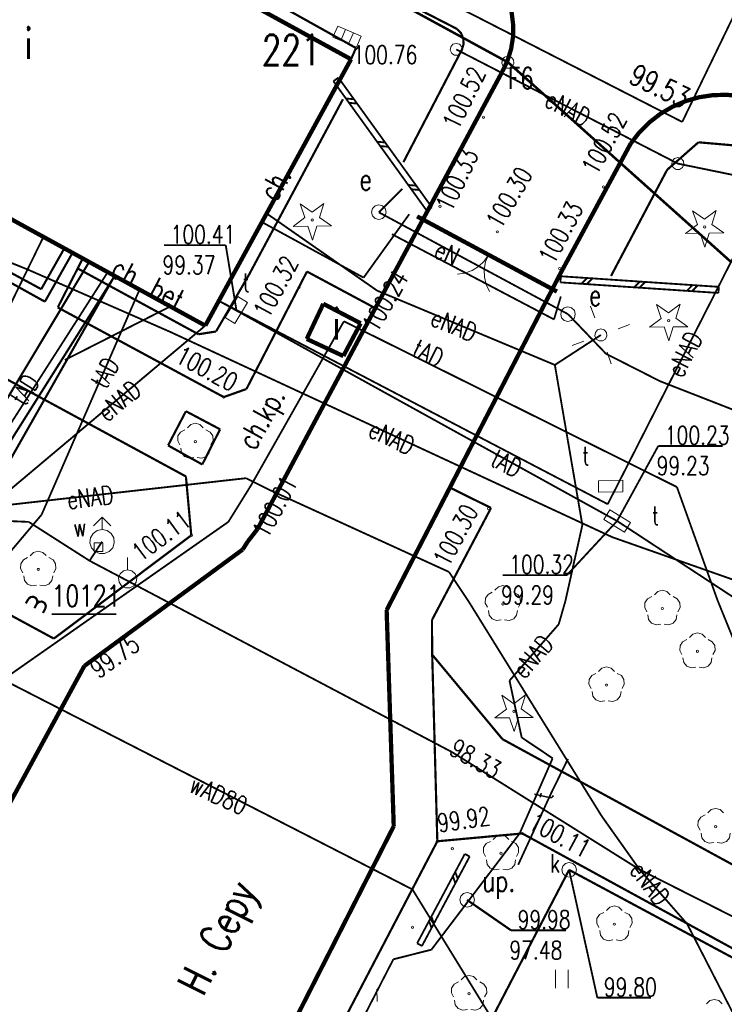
# Model space of a CAD drawing. Header units: metres. Extents: x 7501691 to 7504871, y 5814048 to 5814963.
# Tile 57 of 90: x 7504146 to 7504175, y 5814680 to 5814721. Entities that reach past the tile are written whole.
import ezdxf
from ezdxf.enums import TextEntityAlignment as Align

# ---------------------------------------------------------------- set-up
doc = ezdxf.new("R2010")
doc.units = ezdxf.units.M
doc.header["$MEASUREMENT"] = 0
for name, pattern in [('1', [0]), ('11', [3, 2.5, -0.5]), ('BUD', [0]), ('GDE', [0]), ('KOC', [1.5, 1, -0.5]), ('KOJ', [0]), ('UEB', [0]), ('UPC', [0]), ('UPG', [0]), ('UPK', [0]), ('UPT', [0]), ('UPW', [0]), ('WJD', [0])]:
    doc.linetypes.add(name, pattern=pattern)
doc.layers.get('0').update_dxf_attribs({"linetype": 'CONTINUOUS'})
for name, color, linetype, lineweight in [('Dzialki', 7, 'GDE', 18), ('EADOD_T_0', 7, 'CONTINUOUS', 25), ('EADTD_T_0', 7, 'CONTINUOUS', 20), ('EBTPO_L_2', 7, 'CONTINUOUS', 15), ('EBTPO_L_6', 7, 'WJD', 18), ('EBUOA_T_1', 7, 'CONTINUOUS', 20), ('EBUPP_L_1', 7, 'BUD', 35), ('EBUPP_L_3', 7, '1', 35), ('EDZPD_L_0', 7, 'GDE', 20), ('EDZPP_T_0', 7, 'CONTINUOUS', 15), ('Numery_punktow', 7, 'CONTINUOUS', 9), ('Punkty', 7, 'CONTINUOUS', 18), ('SDROK_T_0', 7, 'CONTINUOUS', 18), ('SDROK_T_1', 7, 'CONTINUOUS', 18), ('SDRPK_L_0', 7, 'KOJ', 35), ('SDRPK_L_2', 7, 'KOC', 18), ('SDRPK_L_3', 7, 'KOJ', 35), ('SDRPK_L_5', 7, '11', 18), ('SZNPS_T_0', 7, 'CONTINUOUS', 18), ('SZNPS_T_3', 7, 'CONTINUOUS', 18), ('SZOPO_L_0', 7, 'CONTINUOUS', 35), ('SZOPO_L_5', 3, 'CONTINUOUS', 18), ('SZOPO_T_0', 7, 'CONTINUOUS', 18), ('SZZPZ_T_0', 3, 'CONTINUOUS', 18), ('UCCPOR_L_1', 6, 'UPC', 18), ('UEEOA_T_0', 1, 'CONTINUOUS', 18), ('UEEOO_T_0', 1, 'CONTINUOUS', 15), ('UEEPA_T_1', 7, 'CONTINUOUS', 18), ('UEEPA_T_2', 1, 'CONTINUOUS', 18), ('UEEPA_T_3', 1, 'CONTINUOUS', 18), ('UEEPON_L_0', 1, 'UEB', 15), ('UEEPON_L_1', 1, 'UEB', 15), ('UGGOC_T_1', 30, 'CONTINUOUS', 18), ('UGGPOR_L_0', 2, 'UPG', 15), ('UKKOA_T_0', 3, 'CONTINUOUS', 15), ('UKKOC_T_0', 3, 'CONTINUOUS', 15), ('UKKPA_T_1', 7, 'CONTINUOUS', 18), ('UKKPOD_L_1', 3, 'UPK', 18), ('UTTOA_T_0', 30, 'CONTINUOUS', 15), ('UTTOC_T_0', 30, 'CONTINUOUS', 15), ('UTTOO_T_0', 30, 'CONTINUOUS', 15), ('UTTPA_T_1', 30, 'CONTINUOUS', 18), ('UTTPO_L_1', 30, 'UPT', 15), ('UWWOC_T_0', 150, 'CONTINUOUS', 15), ('UWWOO_T_0', 150, 'CONTINUOUS', 15), ('UWWPA_T_0', 150, 'CONTINUOUS', 18), ('UWWPO_L_0', 150, 'UPW', 15), ('UWWPO_L_1', 150, 'UPW', 15), ('UXXOA_T_0', 3, 'CONTINUOUS', 18), ('UXXOO_T_0', 3, 'CONTINUOUS', 18), ('UXXPA_T_0', 7, 'CONTINUOUS', 18), ('WUKOS_T_1', 7, 'CONTINUOUS', 15), ('WWRPH_T_1', 7, 'CONTINUOUS', 18)]:
    doc.layers.add(name, color=color, linetype=linetype, lineweight=lineweight)
doc.styles.add('STYL_ARIAL', font='simplex', dxfattribs={"width": 0.75, "oblique": 0.1})

# ---------------------------------------------------------------- blocks, each defined once
blk = doc.blocks.new('fdsgfdhgfjh')
at = {"color": 7, "const_width": 0.065}
for points in [[(39.421, -86.572), (-13.328, -60.153), (11.362, -12.054), (8.99, -10.95), (0, 0), (-81.8, -47.02), (-62.575, -47.372), (-25.965, -67.344), (-16.835, -75.512), (354.018, -261.214)], [(354.018, -261.214), (-16.835, -75.512), (-25.965, -67.344), (-62.575, -47.372), (-81.8, -47.02), (-199.98, -55.4), (-249.475, -58.421), (-279.65, -120.1), (-294.335, -151.379), (-297.564, -158.349), (-308.109, -181.788), (-366.317, -157.04), (-372.934, -171.66), (-415.253, -156.218), (-418.222, -156.149), (-420.162, -156.619), (-421.892, -157.639), (-423.341, -159.029), (-424.43, -160.73), (-447.73, -223.13), (-349.93, -261.31), (-342.06, -257), (-231.93, -409.194)]]:
    blk.add_lwpolyline(points, dxfattribs=at)
at = {"layer": 'Dzialki', "color": 7, "const_width": 0.09}
for points in [[(-25.99, -67.35), (-62.6, -47.38)], [(-16.86, -75.52), (-25.99, -67.35)]]:
    blk.add_lwpolyline(points, dxfattribs=at)
at = {"layer": 'EBTPO_L_2', "color": 7, "const_width": 0.075}
for points in [[(-33.136, -68.125), (-32.933, -67.979)], [(-31.86, -69.895), (-33.136, -68.125)], [(-31.657, -69.749), (-32.933, -67.979)], [(-32.295, -68.864), (-32.625, -68.833)], [(-32.167, -69.041), (-32.498, -69.01)], [(-30.38, -71.519), (-31.657, -69.749)], [(-30.583, -71.665), (-31.86, -69.895)], [(-31.019, -70.634), (-31.349, -70.603)], [(-30.891, -70.811), (-31.221, -70.78)], [(-29.307, -73.436), (-30.583, -71.665)], [(-29.104, -73.289), (-30.38, -71.519)], [(-29.742, -72.404), (-30.072, -72.374)], [(-29.615, -72.581), (-29.945, -72.551)], [(-29.307, -73.436), (-29.104, -73.289)], [(-23.822, -76.113), (-23.838, -76.363)], [(-23.822, -76.113), (-21.663, -76.258)], [(-22.975, -76.421), (-22.742, -76.186)], [(-22.759, -76.435), (-22.527, -76.2)], [(-23.838, -76.363), (-21.68, -76.508)], [(-21.68, -76.508), (-19.522, -76.652)], [(-21.663, -76.258), (-19.505, -76.403)], [(-20.817, -76.565), (-20.584, -76.33)], [(-20.601, -76.58), (-20.368, -76.345)], [(-19.505, -76.403), (-17.347, -76.547)], [(-18.659, -76.71), (-18.426, -76.475)], [(-18.443, -76.724), (-18.21, -76.489)], [(-17.347, -76.547), (-17.364, -76.797)], [(-19.522, -76.652), (-17.364, -76.797)], [(-27.754, -99.767), (-28.731, -101.598)], [(-27.555, -99.873), (-28.532, -101.704)], [(-27.555, -99.873), (-27.754, -99.767)], [(-28.242, -100.683), (-28.141, -100.972)], [(-28.145, -100.5), (-28.044, -100.789)], [(-28.731, -101.598), (-29.708, -103.429)], [(-28.532, -101.704), (-29.509, -103.535)], [(-29.122, -102.331), (-29.021, -102.62)], [(-29.219, -102.514), (-29.118, -102.803)], [(-29.509, -103.535), (-29.708, -103.429)]]:
    blk.add_lwpolyline(points, dxfattribs=at)
at = {"layer": 'EBTPO_L_6', "color": 7, "const_width": 0.09}
for points in [[(-45.107, -76.641), (-44.178, -75.002)], [(-44.956, -77.153), (-43.826, -75.153)], [(-47.732, -75.613), (-44.956, -77.153)], [(-47.223, -75.495), (-45.107, -76.641)]]:
    blk.add_lwpolyline(points, dxfattribs=at)
at = {"layer": 'EBUPP_L_1', "color": 7, "const_width": 0.175}
for points in [[(-53.806, -55.5), (-32.415, -67.227)], [(-32.415, -67.227), (-38.386, -78.135)], [(-34.23, -78.68), (-33.55, -77.24)], [(-33.55, -77.24), (-32.02, -78.04)], [(-32.02, -78.04), (-32.73, -79.38)], [(-32.73, -79.38), (-34.23, -78.68)]]:
    blk.add_lwpolyline(points, dxfattribs=at)
at = {"layer": 'EBUPP_L_3', "color": 7, "const_width": 0.175}
blk.add_lwpolyline([(-52.372, -70.467), (-38.386, -78.135)], dxfattribs=at)
at = {"layer": 'EDZPD_L_0', "color": 7, "const_width": 0.1}
for points in [[(-25.987, -67.354), (-62.596, -47.382)], [(-16.856, -75.522), (-25.987, -67.354)]]:
    blk.add_lwpolyline(points, dxfattribs=at)
at = {"layer": 'EDZPP_T_0', "color": 7}
blk.add_lwpolyline([(-25.987, -67.104), (-25.852, -67.144), (-25.759, -67.25), (-25.739, -67.39), (-25.798, -67.518), (-25.916, -67.594), (-26.057, -67.594), (-26.176, -67.518), (-26.234, -67.39), (-26.214, -67.251), (-26.122, -67.144), (-25.987, -67.104)], dxfattribs=at)
at = {"layer": 'Punkty', "color": 7}
blk.add_lwpolyline([(-25.99, -67.1), (-25.855, -67.14), (-25.763, -67.246), (-25.742, -67.386), (-25.801, -67.514), (-25.92, -67.59), (-26.06, -67.59), (-26.179, -67.514), (-26.237, -67.386), (-26.217, -67.246), (-26.125, -67.14), (-25.99, -67.1)], dxfattribs=at)
at = {"layer": 'SDRPK_L_0', "color": 7, "const_width": 0.175}
for points in [[(-25.964, -64.853), (-25.833, -65.331), (-25.772, -65.823), (-25.78, -66.319), (-25.858, -66.809), (-26.004, -67.283), (-26.216, -67.731)], [(-31.42, -77.42), (-26.216, -67.731)], [(-20.959, -70.681), (-20.606, -70.224), (-20.197, -69.815), (-19.74, -69.461), (-19.242, -69.168), (-18.711, -68.941), (-18.155, -68.783), (-17.584, -68.696), (-17.006, -68.683), (-16.431, -68.744), (-15.869, -68.876), (-15.328, -69.079)], [(-23.833, -75.991), (-20.959, -70.681)], [(-23.833, -75.991), (-30.957, -89.783)], [(-36.25, -86.47), (-31.42, -77.42)], [(-36.65, -86.98), (-36.25, -86.47)], [(-36.85, -87.3), (-36.65, -86.98)], [(-30.666, -98.634), (-30.957, -89.783)]]:
    blk.add_lwpolyline(points, dxfattribs=at)
at = {"layer": 'SDRPK_L_2', "color": 7, "const_width": 0.09}
for points in [[(-28.077, -65.983), (-36.407, -61.715)], [(-28.077, -65.983), (-27.913, -66.154), (-27.819, -66.37), (-27.805, -66.606), (-27.873, -66.833)], [(-30.27, -71.441), (-27.873, -66.833)], [(-32.748, -68.866), (-36.607, -76.072)], [(-19.466, -71.755), (-18.183, -70.627)], [(-18.183, -70.627), (-15.97, -70.82)], [(-21.765, -76.102), (-19.466, -71.755)], [(-43.405, -75.383), (-44.43, -77.39)], [(-36.607, -76.072), (-37.947, -78.375)], [(-36.7, -80.73), (-34.22, -75.92)], [(-34.22, -75.92), (-31.42, -77.42)], [(-44.43, -77.39), (-37.63, -81.06)], [(-49.52, -78.7), (-39.18, -84.31)], [(-37.63, -81.06), (-36.7, -80.73)], [(-39.91, -83.04), (-39.18, -81.64)], [(-39.18, -81.64), (-37.78, -82.38)], [(-37.78, -82.38), (-38.51, -83.82)], [(-38.51, -83.82), (-39.91, -83.04)], [(-39.18, -84.31), (-38.96, -86.72)], [(-28.42, -84.74), (-26.68, -85.6)], [(-26.68, -85.6), (-29.1, -90.19)], [(-38.96, -86.72), (-44.59, -90.95)], [(-44.59, -90.95), (-47.97, -89.12)], [(-29.1, -90.19), (-29.09, -91.61)], [(-29.09, -91.61), (-26.21, -95.07)], [(-29.09, -91.61), (-28.88, -99.25)], [(-26.21, -95.07), (-9.97, -103.92)], [(-28.88, -99.25), (-25.4, -98.93)], [(-25.4, -98.93), (-11.54, -106.5)]]:
    blk.add_lwpolyline(points, dxfattribs=at)
at = {"layer": 'SDRPK_L_3', "color": 7, "const_width": 0.175}
for points in [[(-36.85, -87.3), (-43.34, -92.07)], [(-43.34, -92.07), (-58.65, -120.23)], [(-45.173, -127.098), (-30.666, -98.634)]]:
    blk.add_lwpolyline(points, dxfattribs=at)
at = {"layer": 'SDRPK_L_5', "color": 7, "const_width": 0.09}
for points in [[(-37.559, -63.782), (-32.213, -66.766)], [(-32.213, -66.766), (-32.415, -67.227)], [(-43.614, -75.793), (-38.667, -78.488)], [(-38.667, -78.488), (-37.947, -78.375)], [(-28.88, -99.25), (-32.6, -106.37)]]:
    blk.add_lwpolyline(points, dxfattribs=at)
at = {"layer": 'SZNPS_T_0', "color": 7}
for points in [[(-41.569, -88.131), (-41.569, -87.631)], [(-41.569, -88.131), (-41.395, -88.174), (-41.26, -88.293), (-41.197, -88.46), (-41.218, -88.639), (-41.32, -88.786), (-41.479, -88.87), (-41.659, -88.87), (-41.817, -88.786), (-41.919, -88.639), (-41.941, -88.461), (-41.878, -88.293), (-41.743, -88.174), (-41.569, -88.131)]]:
    blk.add_lwpolyline(points, dxfattribs=at)
at = {"layer": 'SZNPS_T_3', "color": 7, "const_width": 0.065}
blk.add_lwpolyline([(-44.679, -89.947), (-42.033, -89.947)], dxfattribs=at)
at = {"layer": 'SZOPO_L_0', "color": 7, "const_width": 0.175}
blk.add_lwpolyline([(-23.98, -76.74), (-29.71, -73.66)], dxfattribs=at)
at = {"layer": 'SZOPO_L_5', "color": 3, "const_width": 0.09}
for points in [[(-45.736, -89.509), (-45.638, -89.334)], [(-45.638, -89.334), (-45.547, -89.251), (-45.424, -89.236), (-45.316, -89.297), (-45.265, -89.409), (-45.289, -89.53)], [(-45.387, -89.705), (-45.289, -89.53)], [(-45.289, -89.53), (-45.198, -89.446), (-45.075, -89.432), (-44.968, -89.493), (-44.916, -89.605), (-44.94, -89.726)], [(-45.038, -89.901), (-44.94, -89.726)]]:
    blk.add_lwpolyline(points, dxfattribs=at)
at = {"layer": 'SZOPO_T_0', "color": 7}
for points in [[(-26.785, -75.232), (-26.962, -75.491), (-27.188, -75.708), (-27.455, -75.873), (-27.75, -75.98), (-28.06, -76.022)], [(-26.739, -76.731), (-26.875, -76.449), (-26.95, -76.144), (-26.959, -75.831), (-26.904, -75.522), (-26.785, -75.232)]]:
    blk.add_lwpolyline(points, dxfattribs=at)
at = {"layer": 'SZZPZ_T_0', "color": 7}
for points in [[(-34.499, -73.143), (-34.009, -73.49)], [(-34.306, -73.711), (-34.499, -73.143)], [(-34.009, -73.49), (-33.528, -73.131)], [(-33.528, -73.131), (-33.706, -73.704)], [(-34.787, -74.07), (-34.306, -73.711)], [(-34.005, -73.76), (-33.973, -73.773), (-33.96, -73.805), (-33.973, -73.837), (-34.005, -73.85), (-34.037, -73.837), (-34.05, -73.805), (-34.037, -73.773), (-34.005, -73.76)], [(-33.706, -73.704), (-33.216, -74.05)], [(-18.421, -73.432), (-17.931, -73.778)], [(-18.228, -74), (-18.421, -73.432)], [(-17.931, -73.778), (-17.45, -73.42)], [(-17.45, -73.42), (-17.628, -73.993)], [(-34.187, -74.062), (-34.787, -74.07)], [(-33.995, -74.631), (-34.187, -74.062)], [(-33.816, -74.058), (-33.995, -74.631)], [(-33.216, -74.05), (-33.816, -74.058)], [(-18.709, -74.359), (-18.228, -74)], [(-17.927, -74.049), (-17.895, -74.062), (-17.882, -74.094), (-17.895, -74.126), (-17.927, -74.139), (-17.959, -74.126), (-17.972, -74.094), (-17.959, -74.062), (-17.927, -74.049)], [(-17.628, -73.993), (-17.138, -74.339)], [(-18.109, -74.351), (-18.709, -74.359)], [(-17.917, -74.92), (-18.109, -74.351)], [(-17.738, -74.347), (-17.917, -74.92)], [(-17.138, -74.339), (-17.738, -74.347)], [(-19.9, -77.27), (-19.41, -77.617)], [(-19.707, -77.839), (-19.9, -77.27)], [(-19.41, -77.617), (-18.929, -77.258)], [(-18.929, -77.258), (-19.107, -77.831)], [(-20.188, -78.197), (-19.707, -77.839)], [(-19.588, -78.19), (-20.188, -78.197)], [(-19.395, -78.758), (-19.588, -78.19)], [(-19.406, -77.887), (-19.374, -77.9), (-19.361, -77.932), (-19.374, -77.964), (-19.406, -77.977), (-19.438, -77.964), (-19.451, -77.932), (-19.438, -77.9), (-19.406, -77.887)], [(-19.217, -78.185), (-19.395, -78.758)], [(-18.617, -78.178), (-19.217, -78.185)], [(-19.107, -77.831), (-18.617, -78.178)], [(-39.117, -82.322), (-38.98, -82.185), (-38.793, -82.135), (-38.606, -82.185), (-38.469, -82.322)], [(-39.429, -83.019), (-39.517, -82.847), (-39.506, -82.653), (-39.401, -82.491), (-39.229, -82.403)], [(-38.358, -82.402), (-38.185, -82.491), (-38.08, -82.653), (-38.07, -82.846), (-38.157, -83.019)], [(-38.793, -82.84), (-38.761, -82.853), (-38.748, -82.885), (-38.761, -82.917), (-38.793, -82.93), (-38.825, -82.917), (-38.838, -82.885), (-38.825, -82.853), (-38.793, -82.84)], [(-38.862, -83.531), (-39.053, -83.561), (-39.234, -83.492), (-39.356, -83.341), (-39.387, -83.15)], [(-38.2, -83.15), (-38.23, -83.341), (-38.352, -83.492), (-38.533, -83.561), (-38.724, -83.531)], [(-45.554, -87.555), (-45.417, -87.418), (-45.23, -87.368), (-45.043, -87.418), (-44.906, -87.554)], [(-45.866, -88.252), (-45.953, -88.079), (-45.943, -87.886), (-45.838, -87.724), (-45.665, -87.635)], [(-44.794, -87.635), (-44.622, -87.724), (-44.516, -87.886), (-44.506, -88.079), (-44.594, -88.252)], [(-45.23, -88.073), (-45.198, -88.086), (-45.185, -88.118), (-45.198, -88.15), (-45.23, -88.163), (-45.262, -88.15), (-45.275, -88.118), (-45.262, -88.086), (-45.23, -88.073)], [(-45.298, -88.764), (-45.49, -88.794), (-45.67, -88.725), (-45.792, -88.574), (-45.823, -88.383)], [(-44.636, -88.383), (-44.667, -88.574), (-44.789, -88.725), (-44.969, -88.794), (-45.161, -88.764)], [(-26.829, -89.667), (-26.917, -89.494), (-26.906, -89.301), (-26.801, -89.138), (-26.629, -89.05)], [(-26.518, -88.969), (-26.38, -88.832), (-26.193, -88.782), (-26.006, -88.832), (-25.869, -88.969)], [(-25.758, -89.05), (-25.585, -89.138), (-25.48, -89.3), (-25.47, -89.494), (-25.557, -89.666)], [(-19.985, -89.152), (-19.848, -89.016), (-19.661, -88.965), (-19.474, -89.016), (-19.337, -89.152)], [(-26.193, -89.487), (-26.161, -89.5), (-26.148, -89.532), (-26.161, -89.564), (-26.193, -89.577), (-26.225, -89.564), (-26.238, -89.532), (-26.225, -89.5), (-26.193, -89.487)], [(-20.297, -89.85), (-20.384, -89.677), (-20.374, -89.484), (-20.269, -89.321), (-20.096, -89.233)], [(-19.225, -89.233), (-19.053, -89.321), (-18.948, -89.484), (-18.937, -89.677), (-19.025, -89.85)], [(-26.262, -90.179), (-26.453, -90.209), (-26.634, -90.139), (-26.756, -89.989), (-26.787, -89.797)], [(-25.6, -89.797), (-25.63, -89.988), (-25.752, -90.139), (-25.933, -90.208), (-26.124, -90.179)], [(-19.661, -89.671), (-19.629, -89.684), (-19.616, -89.716), (-19.629, -89.747), (-19.661, -89.761), (-19.693, -89.747), (-19.706, -89.716), (-19.693, -89.684), (-19.661, -89.671)], [(-19.73, -90.362), (-19.921, -90.392), (-20.102, -90.322), (-20.224, -90.172), (-20.254, -89.981)], [(-19.067, -89.981), (-19.098, -90.172), (-19.22, -90.322), (-19.401, -90.392), (-19.592, -90.362)], [(-18.86, -91.606), (-18.948, -91.433), (-18.937, -91.24), (-18.832, -91.077), (-18.66, -90.989)], [(-18.548, -90.908), (-18.411, -90.771), (-18.224, -90.721), (-18.037, -90.771), (-17.9, -90.908)], [(-17.788, -90.988), (-17.616, -91.077), (-17.511, -91.239), (-17.5, -91.433), (-17.588, -91.605)], [(-18.224, -91.426), (-18.192, -91.439), (-18.179, -91.471), (-18.192, -91.503), (-18.224, -91.516), (-18.256, -91.503), (-18.269, -91.471), (-18.256, -91.439), (-18.224, -91.426)], [(-18.293, -92.118), (-18.484, -92.147), (-18.665, -92.078), (-18.787, -91.928), (-18.817, -91.736)], [(-17.63, -91.736), (-17.661, -91.927), (-17.783, -92.078), (-17.964, -92.147), (-18.155, -92.117)], [(-22.273, -92.292), (-22.135, -92.155), (-21.948, -92.105), (-21.761, -92.155), (-21.624, -92.292)], [(-22.584, -92.99), (-22.672, -92.817), (-22.662, -92.624), (-22.556, -92.461), (-22.384, -92.373)], [(-21.513, -92.373), (-21.34, -92.461), (-21.235, -92.623), (-21.225, -92.817), (-21.312, -92.989)], [(-22.017, -93.502), (-22.208, -93.531), (-22.389, -93.462), (-22.511, -93.312), (-22.542, -93.12)], [(-21.948, -92.81), (-21.916, -92.823), (-21.903, -92.855), (-21.916, -92.887), (-21.948, -92.9), (-21.98, -92.887), (-21.993, -92.855), (-21.98, -92.823), (-21.948, -92.81)], [(-21.355, -93.12), (-21.385, -93.311), (-21.507, -93.462), (-21.688, -93.531), (-21.879, -93.501)], [(-26.236, -93.27), (-25.747, -93.616)], [(-26.044, -93.838), (-26.236, -93.27)], [(-25.747, -93.616), (-25.266, -93.258)], [(-25.266, -93.258), (-25.444, -93.831)], [(-26.525, -94.197), (-26.044, -93.838)], [(-25.743, -93.887), (-25.711, -93.9), (-25.698, -93.932), (-25.711, -93.964), (-25.743, -93.977), (-25.774, -93.964), (-25.788, -93.932), (-25.774, -93.9), (-25.743, -93.887)], [(-25.444, -93.831), (-24.954, -94.177)], [(-25.925, -94.189), (-26.525, -94.197)], [(-25.732, -94.758), (-25.925, -94.189)], [(-25.554, -94.185), (-25.732, -94.758)], [(-24.954, -94.177), (-25.554, -94.185)], [(-17.802, -98.09), (-17.665, -97.954), (-17.478, -97.904), (-17.291, -97.954), (-17.154, -98.09)], [(-18.114, -98.788), (-18.202, -98.615), (-18.191, -98.422), (-18.086, -98.26), (-17.914, -98.171)], [(-17.478, -98.609), (-17.446, -98.622), (-17.433, -98.654), (-17.446, -98.686), (-17.478, -98.699), (-17.51, -98.686), (-17.523, -98.654), (-17.51, -98.622), (-17.478, -98.609)], [(-26.596, -99.178), (-26.459, -99.041), (-26.272, -98.991), (-26.085, -99.041), (-25.947, -99.178)], [(-17.547, -99.3), (-17.738, -99.33), (-17.919, -99.261), (-18.041, -99.11), (-18.071, -98.919)], [(-16.884, -98.919), (-16.915, -99.11), (-17.037, -99.26), (-17.218, -99.33), (-17.409, -99.3)], [(-26.907, -99.876), (-26.995, -99.703), (-26.985, -99.51), (-26.88, -99.347), (-26.707, -99.259)], [(-25.836, -99.259), (-25.664, -99.347), (-25.558, -99.509), (-25.548, -99.703), (-25.636, -99.875)], [(-26.272, -99.696), (-26.24, -99.709), (-26.227, -99.741), (-26.24, -99.773), (-26.272, -99.786), (-26.303, -99.773), (-26.317, -99.741), (-26.303, -99.709), (-26.272, -99.696)], [(-26.34, -100.388), (-26.532, -100.418), (-26.712, -100.348), (-26.834, -100.198), (-26.865, -100.006)], [(-25.678, -100.006), (-25.709, -100.198), (-25.831, -100.348), (-26.011, -100.417), (-26.203, -100.388)], [(-21.952, -102.081), (-21.815, -101.945), (-21.627, -101.895), (-21.44, -101.945), (-21.303, -102.081)], [(-22.263, -102.779), (-22.351, -102.606), (-22.341, -102.413), (-22.235, -102.251), (-22.063, -102.162)], [(-21.192, -102.162), (-21.019, -102.25), (-20.914, -102.413), (-20.904, -102.606), (-20.991, -102.779)], [(-21.627, -102.6), (-21.595, -102.613), (-21.582, -102.645), (-21.595, -102.677), (-21.627, -102.69), (-21.659, -102.677), (-21.672, -102.645), (-21.659, -102.613), (-21.627, -102.6)], [(-21.696, -103.291), (-21.887, -103.321), (-22.068, -103.252), (-22.19, -103.101), (-22.221, -102.91)], [(-21.034, -102.91), (-21.064, -103.101), (-21.186, -103.251), (-21.367, -103.321), (-21.558, -103.291)], [(-27.905, -104.928), (-27.768, -104.791), (-27.581, -104.741), (-27.394, -104.791), (-27.256, -104.927)], [(-24.045, -105.264), (-24.045, -104.514)], [(-23.52, -105.264), (-23.52, -104.514)], [(-28.216, -105.625), (-28.304, -105.453), (-28.294, -105.259), (-28.189, -105.097), (-28.016, -105.008)], [(-27.145, -105.008), (-26.973, -105.096), (-26.867, -105.259), (-26.857, -105.452), (-26.945, -105.625)], [(-27.581, -105.446), (-27.549, -105.459), (-27.536, -105.491), (-27.549, -105.523), (-27.581, -105.536), (-27.612, -105.523), (-27.626, -105.491), (-27.612, -105.459), (-27.581, -105.446)], [(-27.649, -106.137), (-27.84, -106.167), (-28.021, -106.098), (-28.143, -105.947), (-28.174, -105.756)], [(-26.987, -105.756), (-27.018, -105.947), (-27.14, -106.098), (-27.32, -106.167), (-27.512, -106.137)], [(-17.854, -105.912), (-17.717, -105.775), (-17.53, -105.725), (-17.343, -105.775), (-17.206, -105.911)]]:
    blk.add_lwpolyline(points, dxfattribs=at)
at = {"layer": 'UCCPOR_L_1', "color": 6, "const_width": 0.09}
for points in [[(-43.1, -75.453), (-49.555, -86.215)], [(-49.242, -87.421), (-42.126, -76.142)], [(-42.126, -76.142), (-46.821, -84.41)]]:
    blk.add_lwpolyline(points, dxfattribs=at)
at = {"layer": 'UEEPA_T_1', "color": 7}
for points in [[(-31.275, -73.194), (-31.125, -73.234), (-31.015, -73.344), (-30.975, -73.494), (-31.015, -73.644), (-31.125, -73.753), (-31.275, -73.794), (-31.425, -73.753), (-31.535, -73.644), (-31.575, -73.494), (-31.535, -73.344), (-31.425, -73.234), (-31.275, -73.194)], [(-23.527, -77.364), (-23.377, -77.405), (-23.267, -77.514), (-23.227, -77.664), (-23.267, -77.814), (-23.377, -77.924), (-23.527, -77.964), (-23.677, -77.924), (-23.787, -77.814), (-23.827, -77.664), (-23.787, -77.514), (-23.677, -77.405), (-23.527, -77.364)]]:
    blk.add_lwpolyline(points, dxfattribs=at)
at = {"layer": 'UEEPA_T_2', "color": 7}
for points in [[(-28.103, -66.575), (-27.968, -66.614), (-27.875, -66.721), (-27.855, -66.86), (-27.914, -66.988), (-28.032, -67.065), (-28.173, -67.065), (-28.292, -66.988), (-28.35, -66.86), (-28.33, -66.721), (-28.238, -66.614), (-28.103, -66.575)], [(-19.027, -71.25), (-18.892, -71.289), (-18.799, -71.396), (-18.779, -71.535), (-18.838, -71.664), (-18.956, -71.74), (-19.097, -71.74), (-19.216, -71.664), (-19.274, -71.535), (-19.254, -71.396), (-19.162, -71.289), (-19.027, -71.25)]]:
    blk.add_lwpolyline(points, dxfattribs=at)
at = {"layer": 'UEEPA_T_3', "color": 7}
for points in [[(-22.433, -77.813), (-22.603, -77.343)], [(-21.473, -78.264), (-21.003, -78.094)], [(-22.178, -78.268), (-22.043, -78.308), (-21.951, -78.414), (-21.931, -78.554), (-21.989, -78.682), (-22.108, -78.758), (-22.248, -78.758), (-22.367, -78.682), (-22.426, -78.554), (-22.406, -78.414), (-22.313, -78.308), (-22.178, -78.268)], [(-23.354, -78.943), (-22.884, -78.773)], [(-21.923, -79.224), (-21.753, -79.694)], [(-31.347, -105.806), (-31.358, -105.306)]]:
    blk.add_lwpolyline(points, dxfattribs=at)
at = {"layer": 'UEEPON_L_0', "color": 1, "const_width": 0.075}
for points in [[(-31.9, -76.17), (-30.03, -73.57)], [(-36.13, -73.86), (-31.9, -76.17)], [(-30.74, -74.39), (-24.1, -77.88)], [(-23.82, -76.94), (-24.1, -77.88)]]:
    blk.add_lwpolyline(points, dxfattribs=at)
at = {"layer": 'UEEPON_L_1', "color": 1, "const_width": 0.075}
for points in [[(-19.027, -71.5), (-28.103, -66.825)], [(-45.654, -75.84), (-55.653, -71.802)], [(-15.199, -72.284), (-19.027, -71.5)], [(-15.071, -72.034), (-21.899, -85.445)], [(-31.275, -73.494), (-30.315, -72.533)], [(-31.35, -76.699), (-35.854, -73.554)], [(-23.527, -77.664), (-31.275, -73.494)], [(-45.024, -74.516), (-52.902, -90.642)], [(-39.826, -78.389), (-45.654, -75.84)], [(-24.065, -79.744), (-31.35, -76.699)], [(-21.899, -85.445), (-37.859, -77.104)], [(-21.97, -79.287), (-23.527, -77.664)], [(-38.386, -78.135), (-47.672, -85.936)], [(-21.713, -86.796), (-39.826, -78.389)], [(-24.065, -79.744), (-22.178, -78.518)], [(-19.752, -80.412), (-21.97, -79.287)], [(-22.938, -86.299), (-24.065, -79.744)], [(-11.44, -83.655), (-19.752, -80.412)], [(-36.713, -84.381), (-49.989, -85.873)], [(-35.719, -84.878), (-36.713, -84.381)], [(-28.401, -88.221), (-35.719, -84.878)], [(-23.638, -89.429), (-22.938, -86.299)], [(-13.941, -89.531), (-21.713, -86.796)], [(-27.595, -89.433), (-28.401, -88.221)], [(-27.595, -89.433), (-22.152, -98.211)], [(-23.638, -89.429), (-23.908, -90.365)], [(-23.908, -90.365), (-25.923, -92.672)], [(-25.923, -92.672), (-25.424, -95)], [(-25.424, -95), (-24.156, -95.852)], [(-24.156, -95.852), (-25.507, -98.928)], [(-22.152, -98.211), (-20.592, -100.41)], [(-25.507, -98.928), (-29.122, -103.688)], [(-20.592, -100.41), (-18.647, -102.633)], [(-18.647, -102.633), (-16.186, -107.421)], [(-29.122, -103.688), (-30.681, -104.083)], [(-30.681, -104.083), (-42.731, -127.487)]]:
    blk.add_lwpolyline(points, dxfattribs=at)
at = {"layer": 'UGGPOR_L_0', "color": 2, "const_width": 0.075}
for points in [[(-18.847, -69.793), (-65.066, -46.143)], [(-14.289, -60.393), (-18.847, -69.793)]]:
    blk.add_lwpolyline(points, dxfattribs=at)
at = {"layer": 'UKKOC_T_0', "color": 3, "const_width": 0.075}
for points in [[(-23.482, -100.421), (-22.325, -105.657)], [(-22.325, -105.657), (-20.127, -105.657)]]:
    blk.add_lwpolyline(points, dxfattribs=at)
at = {"layer": 'UKKPA_T_1', "color": 7}
for points in [[(-33.158, -66.327), (-32.962, -65.867)], [(-32.962, -65.867), (-31.996, -66.278)], [(-32.836, -66.464), (-32.64, -66.004)], [(-32.191, -66.738), (-33.158, -66.327)], [(-32.514, -66.601), (-32.318, -66.141)], [(-31.996, -66.278), (-32.191, -66.738)], [(-23.482, -100.121), (-23.332, -100.161), (-23.222, -100.271), (-23.182, -100.421), (-23.222, -100.571), (-23.332, -100.681), (-23.482, -100.721), (-23.632, -100.681), (-23.741, -100.571), (-23.782, -100.421), (-23.741, -100.271), (-23.632, -100.161), (-23.482, -100.121)]]:
    blk.add_lwpolyline(points, dxfattribs=at)
at = {"layer": 'UKKPOD_L_1', "color": 3, "const_width": 0.09}
for points in [[(-23.482, -100.421), (-45.817, -143.359)], [(14.62, -120.87), (-23.482, -100.421)]]:
    blk.add_lwpolyline(points, dxfattribs=at)
at = {"layer": 'UTTOC_T_0', "color": 30, "const_width": 0.075}
for points in [[(-40.073, -74.838), (-37.548, -74.838)], [(-37.111, -77.494), (-37.548, -74.838)], [(-21.515, -86.134), (-19.829, -83.062)], [(-19.829, -83.062), (-17.196, -83.062)], [(-21.515, -86.134), (-23.57, -88.352)], [(-26.203, -88.353), (-23.57, -88.352)]]:
    blk.add_lwpolyline(points, dxfattribs=at)
at = {"layer": 'UTTPA_T_1', "color": 7}
for points in [[(-37.052, -76.946), (-37.57, -77.801)], [(-36.652, -77.188), (-37.052, -76.946)], [(-37.171, -78.043), (-36.652, -77.188)], [(-37.57, -77.801), (-37.171, -78.043)], [(-21.284, -84.467), (-22.284, -84.486)], [(-22.284, -84.486), (-22.275, -84.953)], [(-21.275, -84.934), (-21.284, -84.467)], [(-22.275, -84.953), (-21.275, -84.934)], [(-21.817, -85.672), (-22.063, -86.069)], [(-20.967, -86.198), (-21.817, -85.672)], [(-22.063, -86.069), (-21.212, -86.595)], [(-21.212, -86.595), (-20.967, -86.198)]]:
    blk.add_lwpolyline(points, dxfattribs=at)
at = {"layer": 'UTTPO_L_1', "color": 30, "const_width": 0.075}
for points in [[(-42.417, -75.999), (-52.05, -91.033)], [(-45.092, -85.876), (-41.093, -76.694)], [(-39.834, -77.356), (-44.139, -79.542)], [(-21.515, -86.134), (-37.859, -77.104)], [(-32.707, -77.957), (-36.514, -84.679)], [(-19.065, -84.743), (-32.707, -77.957)], [(-36.514, -84.679), (-37.44, -86.169)], [(-17.398, -89.388), (-19.065, -84.743)], [(-45.092, -85.876), (-50.361, -92.125)], [(-37.44, -86.169), (-47.803, -93.422)], [(-16.216, -89.609), (-21.515, -86.134)], [(-6.54, -116.062), (-17.398, -89.388)], [(-24.222, -97.291), (-23.529, -95.876)], [(-24.222, -97.291), (-25.567, -100.211)]]:
    blk.add_lwpolyline(points, dxfattribs=at)
at = {"layer": 'UWWPA_T_0', "color": 7}
for points in [[(-42.613, -85.981), (-42.967, -86.335)], [(-42.613, -86.481), (-42.613, -85.981)], [(-42.613, -85.981), (-42.26, -86.335)], [(-42.613, -86.481), (-42.41, -86.524), (-42.241, -86.647), (-42.138, -86.827), (-42.116, -87.033), (-42.18, -87.231), (-42.319, -87.386), (-42.509, -87.47), (-42.717, -87.47), (-42.907, -87.386), (-43.046, -87.231), (-43.11, -87.033), (-43.089, -86.827), (-42.985, -86.647), (-42.816, -86.524), (-42.613, -86.481)], [(-42.937, -87.032), (-42.937, -87.382)], [(-42.587, -87.032), (-42.937, -87.032)], [(-42.587, -87.382), (-42.587, -87.032)], [(-42.937, -87.382), (-42.587, -87.382)]]:
    blk.add_lwpolyline(points, dxfattribs=at)
at = {"layer": 'UWWPO_L_0', "color": 150, "linetype": '1', "const_width": 0.075}
for points in [[(-45.619, -86.171), (-49.181, -86.025)], [(-43.127, -87.763), (-45.619, -86.171)], [(-42.613, -86.981), (-42.762, -87.207)], [(-42.762, -87.207), (-43.127, -87.763)], [(-28.268, -95.604), (-43.127, -87.763)], [(-20.596, -100.406), (-28.268, -95.604)], [(-9.285, -106.109), (-20.596, -100.406)]]:
    blk.add_lwpolyline(points, dxfattribs=at)
at = {"layer": 'UWWPO_L_1', "color": 150, "const_width": 0.075}
for points in [[(-52.737, -89.523), (-29.9, -101.221)], [(-29.9, -101.221), (-19.167, -118.654)]]:
    blk.add_lwpolyline(points, dxfattribs=at)
at = {"layer": 'UXXOO_T_0', "color": 3, "const_width": 0.09}
for points in [[(-27.661, -101.651), (-25.86, -102.896)], [(-25.86, -102.896), (-23.607, -102.896)]]:
    blk.add_lwpolyline(points, dxfattribs=at)
at = {"layer": 'UXXPA_T_0', "color": 7}
blk.add_lwpolyline([(-27.361, -101.651), (-27.401, -101.801), (-27.511, -101.911), (-27.661, -101.951), (-27.811, -101.911), (-27.921, -101.801), (-27.961, -101.651), (-27.921, -101.501), (-27.811, -101.391), (-27.661, -101.351), (-27.511, -101.391), (-27.401, -101.501), (-27.361, -101.651)], dxfattribs=at)
at = {"layer": 'WUKOS_T_1', "color": 7}
for points in [[(-26.991, -69.559), (-26.959, -69.572), (-26.946, -69.604), (-26.959, -69.636), (-26.991, -69.649), (-27.022, -69.636), (-27.036, -69.604), (-27.022, -69.572), (-26.991, -69.559)], [(-22.074, -72.412), (-22.042, -72.425), (-22.029, -72.457), (-22.042, -72.488), (-22.074, -72.502), (-22.106, -72.488), (-22.119, -72.457), (-22.106, -72.425), (-22.074, -72.412)], [(-28.77, -73.204), (-28.738, -73.217), (-28.725, -73.249), (-28.738, -73.281), (-28.77, -73.294), (-28.802, -73.281), (-28.815, -73.249), (-28.802, -73.217), (-28.77, -73.204)], [(-26.425, -74.249), (-26.393, -74.262), (-26.38, -74.294), (-26.393, -74.326), (-26.425, -74.339), (-26.457, -74.326), (-26.47, -74.294), (-26.457, -74.262), (-26.425, -74.249)], [(-23.87, -75.748), (-23.838, -75.761), (-23.825, -75.793), (-23.838, -75.825), (-23.87, -75.838), (-23.902, -75.825), (-23.915, -75.793), (-23.902, -75.761), (-23.87, -75.748)], [(-34.549, -76.53), (-34.518, -76.543), (-34.504, -76.575), (-34.518, -76.607), (-34.549, -76.62), (-34.581, -76.607), (-34.594, -76.575), (-34.581, -76.543), (-34.549, -76.53)], [(-37.63, -81.015), (-37.598, -81.028), (-37.585, -81.06), (-37.598, -81.092), (-37.63, -81.105), (-37.662, -81.092), (-37.675, -81.06), (-37.662, -81.028), (-37.63, -81.015)], [(-26.774, -85.583), (-26.742, -85.596), (-26.729, -85.628), (-26.742, -85.66), (-26.774, -85.673), (-26.805, -85.66), (-26.819, -85.628), (-26.805, -85.596), (-26.774, -85.583)], [(-38.96, -86.675), (-38.928, -86.688), (-38.915, -86.72), (-38.928, -86.752), (-38.96, -86.765), (-38.992, -86.752), (-39.005, -86.72), (-38.992, -86.688), (-38.96, -86.675)], [(-25.4, -98.885), (-25.368, -98.898), (-25.355, -98.93), (-25.368, -98.962), (-25.4, -98.975), (-25.432, -98.962), (-25.445, -98.93), (-25.432, -98.898), (-25.4, -98.885)], [(-28.88, -99.205), (-28.848, -99.218), (-28.835, -99.25), (-28.848, -99.282), (-28.88, -99.295), (-28.912, -99.282), (-28.925, -99.25), (-28.912, -99.218), (-28.88, -99.205)]]:
    blk.add_lwpolyline(points, dxfattribs=at)
at = {"layer": 'WWRPH_T_1', "color": 7}
for points in [[(-43.34, -92.025), (-43.308, -92.038), (-43.295, -92.07), (-43.308, -92.102), (-43.34, -92.115), (-43.372, -92.102), (-43.385, -92.07), (-43.372, -92.038), (-43.34, -92.025)], [(-28.263, -99.509), (-28.231, -99.522), (-28.218, -99.554), (-28.231, -99.586), (-28.263, -99.599), (-28.294, -99.586), (-28.308, -99.554), (-28.294, -99.522), (-28.263, -99.509)], [(-29.899, -102.727), (-29.867, -102.74), (-29.854, -102.772), (-29.867, -102.804), (-29.899, -102.817), (-29.931, -102.804), (-29.944, -102.772), (-29.931, -102.74), (-29.899, -102.727)]]:
    blk.add_lwpolyline(points, dxfattribs=at)
at = {"layer": 'EADOD_T_0', "color": 7, "style": 'STYL_ARIAL', "width": 0.75}
blk.add_text('Gen. Bryg. H. Cepy', height=1.25, rotation=63.1079, dxfattribs=at).set_placement((-39.538, -106.378), align=Align.MIDDLE_CENTER)
at = {"layer": 'EADTD_T_0', "color": 7, "style": 'STYL_ARIAL', "width": 0.75}
blk.add_text('221', height=1.25, dxfattribs=at).set_placement((-34.864, -67.845), align=Align.BOTTOM_CENTER)
at = {"layer": 'EBUOA_T_1', "color": 7, "style": 'STYL_ARIAL', "width": 0.75}
for p in [(-45.635, -66.591), (-33.006, -78.084)]:
    blk.add_text('i', height=1.25, rotation=0.0091, dxfattribs=at).set_placement(p, align=Align.MIDDLE_CENTER)
at = {"layer": 'Numery_punktow', "color": 7, "style": 'STYL_ARIAL', "width": 0.75}
blk.add_text('F6', height=0.875, dxfattribs=at).set_placement((-25.99, -67.569), align=Align.TOP_LEFT)
at = {"layer": 'SDROK_T_0', "color": 7, "style": 'STYL_ARIAL', "width": 0.75}
blk.add_text('ch.kp.', height=0.875, rotation=61.0074, dxfattribs=at).set_placement((-36.098, -81.933), align=Align.MIDDLE_CENTER)
at = {"layer": 'SDROK_T_1', "color": 7, "style": 'STYL_ARIAL', "width": 0.75}
blk.add_text('ch.', height=0.875, rotation=60.4879, dxfattribs=at).set_placement((-35.251, -73.234), align=Align.BOTTOM_LEFT)
blk.add_text('ch. bet.', height=0.875, rotation=332.072, dxfattribs=at).set_placement((-40.93, -77.103), align=Align.BOTTOM_CENTER)
at = {"layer": 'SZNPS_T_3', "color": 7, "style": 'STYL_ARIAL', "width": 0.75}
blk.add_text('10121', height=0.875, rotation=0.0091, dxfattribs=at).set_placement((-44.679, -89.899), align=Align.BOTTOM_LEFT)
at = {"layer": 'UEEOA_T_0', "color": 1, "style": 'STYL_ARIAL', "width": 0.75}
for p in [(-32.07, -72.849), (-22.666, -77.583)]:
    blk.add_text('e', height=0.875, rotation=0.0091, dxfattribs=at).set_placement(p, align=Align.BOTTOM_LEFT)
at = {"layer": 'UEEOO_T_0', "color": 1, "style": 'STYL_ARIAL', "width": 0.75}
for rotation, p in [(331.7918, (-23.533, -69.237)), (337.9729, (-28.195, -78.114)), (62.8596, (-18.745, -79.308)), (39.6534, (-41.913, -81.212)), (335.3067, (-30.746, -82.715)), (7.2623, (-43.103, -85.166)), (49.1493, (-24.97, -91.688)), (307.4892, (-20.17, -100.979))]:
    blk.add_text('eNAD', height=0.75, rotation=rotation, dxfattribs=at).set_placement(p, align=Align.MIDDLE_CENTER)
blk.add_text('eN', height=0.75, rotation=335.6589, dxfattribs=at).set_placement((-28.726, -75.71), align=Align.BOTTOM_CENTER)
at = {"layer": 'UGGOC_T_1', "color": 30, "style": 'STYL_ARIAL', "width": 0.75}
blk.add_text('99.53', height=0.875, rotation=334.0592, dxfattribs=at).set_placement((-18.936, -69.509), align=Align.BOTTOM_RIGHT)
at = {"layer": 'UKKOA_T_0', "color": 3, "style": 'STYL_ARIAL', "width": 0.75}
blk.add_text('k', height=0.75, rotation=0.0091, dxfattribs=at).set_placement((-24.258, -100.752), align=Align.BOTTOM_LEFT)
at = {"layer": 'UKKOC_T_0', "color": 3, "style": 'STYL_ARIAL', "width": 0.75}
blk.add_text('99.80', height=0.75, rotation=0.0091, dxfattribs=at).set_placement((-22.058, -104.845), align=Align.TOP_LEFT)
at = {"layer": 'UTTOA_T_0', "color": 30, "style": 'STYL_ARIAL', "width": 0.75}
for p in [(-36.855, -76.975), (-22.939, -84.072), (-20.091, -86.522)]:
    blk.add_text('t', height=0.75, rotation=0.0091, dxfattribs=at).set_placement(p, align=Align.BOTTOM_LEFT)
at = {"layer": 'UTTOC_T_0', "color": 30, "style": 'STYL_ARIAL', "width": 0.75}
for s, rotation, p in [('100.41', 0.01, (-39.805, -74.026)), ('99.37', 0.01, (-40.139, -75.276)), ('100.23', 0.0091, (-19.561, -82.25)), ('99.23', 0.0091, (-19.896, -83.5)), ('100.32', 0.0091, (-25.935, -87.54)), ('99.29', 0.0091, (-26.27, -88.79))]:
    blk.add_text(s, height=0.75, rotation=rotation, dxfattribs=at).set_placement(p, align=Align.TOP_LEFT)
at = {"layer": 'UTTOO_T_0', "color": 30, "style": 'STYL_ARIAL', "width": 0.75}
for rotation, p in [(334.4953, (-29.51, -79.806)), (58.4018, (-45.266, -81.077))]:
    blk.add_text('tAD', height=0.75, rotation=rotation, dxfattribs=at).set_placement(p, align=Align.BOTTOM_CENTER)
for rotation, p in [(61.1985, (-42.493, -80.071)), (333.4441, (-26.046, -83.773))]:
    blk.add_text('tAD', height=0.75, rotation=rotation, dxfattribs=at).set_placement(p, align=Align.MIDDLE_CENTER)
blk.add_text('t', height=0.75, rotation=77.1343, dxfattribs=at).set_placement((-23.971, -97.658), align=Align.BOTTOM_LEFT)
at = {"layer": 'UWWOC_T_0', "color": 150, "style": 'STYL_ARIAL', "width": 0.75}
blk.add_text('98.33', height=0.75, rotation=330.6201, dxfattribs=at).set_placement((-28.554, -95.862), align=Align.BOTTOM_LEFT)
at = {"layer": 'UWWOO_T_0', "color": 150, "style": 'STYL_ARIAL', "width": 0.75}
blk.add_text('w', height=0.75, rotation=4.1941, dxfattribs=at).set_placement((-43.48, -86.989), align=Align.BOTTOM_CENTER)
blk.add_text('wAD80', height=0.75, rotation=335.6467, dxfattribs=at).set_placement((-37.841, -97.355), align=Align.MIDDLE_CENTER)
at = {"layer": 'UXXOA_T_0', "color": 3, "style": 'STYL_ARIAL', "width": 0.75}
blk.add_text('up.', height=0.875, rotation=0.0091, dxfattribs=at).set_placement((-27.043, -101.571), align=Align.BOTTOM_LEFT)
at = {"layer": 'UXXOO_T_0', "color": 3, "style": 'STYL_ARIAL', "width": 0.75}
for s, p in [('99.98', (-25.592, -102.083)), ('97.48', (-25.927, -103.334))]:
    blk.add_text(s, height=0.75, rotation=0.0091, dxfattribs=at).set_placement(p, align=Align.TOP_LEFT)
at = {"layer": 'WUKOS_T_1', "color": 7, "style": 'STYL_ARIAL', "width": 0.75}
for s, rotation, p in [('100.76', 0.0091, (-32.348, -67.642)), ('100.52', 63.9139, (-27.833, -70.265)), ('100.52', 61.3144, (-22.153, -72.117)), ('100.33', 64.5, (-28.105, -73.616)), ('100.30', 59.8693, (-26.086, -74.338)), ('100.33', 62.3015, (-23.907, -75.774)), ('100.32', 61.759, (-35.599, -77.994)), ('100.24', 60.0916, (-31.155, -78.574)), ('100.20', 331.6166, (-39.768, -79.795)), ('100.01', 61.7557, (-35.637, -87.005)), ('100.30', 61.8438, (-28.232, -88.167)), ('100.11', 36.4972, (-40.9, -88.015)), ('99.75', 35.623, (-42.627, -92.799)), ('99.92', 8.163, (-28.79, -99.105)), ('100.11', 331.4915, (-25.307, -98.891))]:
    blk.add_text(s, height=0.75, rotation=rotation, dxfattribs=at).set_placement(p, align=Align.BOTTOM_LEFT)

msp = doc.modelspace()

# ---------------------------------------------------------------- block references
at = {"linetype": 'Continuous'}
msp.add_blockref('fdsgfdhgfjh', (7504192.35177, 5814786.13308), dxfattribs=at)

doc.saveas('drawing.dxf')
